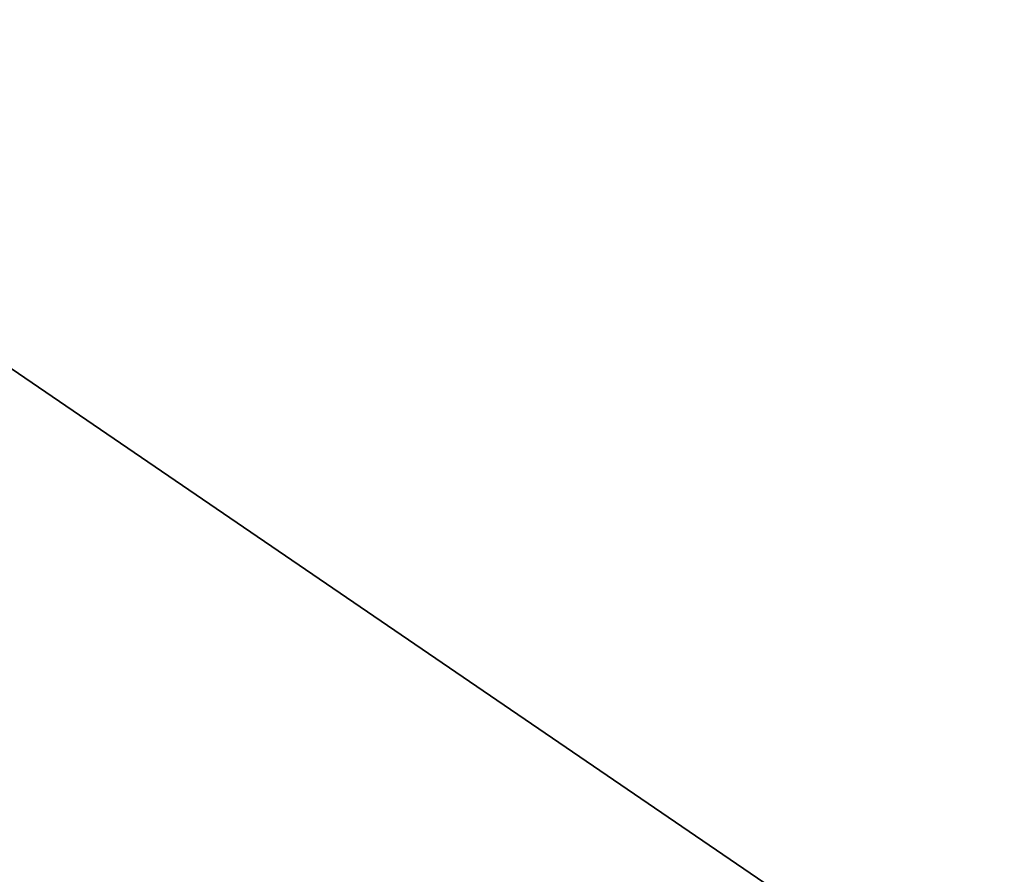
# Model space of a CAD drawing. Header units: centimetres. Extents: x -54 to 171, y -22 to 171.
# Tile 158 of 256: x -31.3406 to -31.289, y 83.4159 to 83.4607. Entities that reach past the tile are written whole.
import ezdxf

# ---------------------------------------------------------------- set-up
doc = ezdxf.new("R2010")
doc.units = ezdxf.units.CM
doc.header["$MEASUREMENT"] = 0
for name, color, linetype in [('Frida DC -V3 v33_Sketch16', 7, 'Continuous'), ('Frida DC -V3 v33_Sketch40', 7, 'Continuous'), ('Frida DC -V3 v33_Sketch43', 7, 'Continuous'), ('Frida DC -V3 v33_Sketch59', 7, 'Continuous')]:
    doc.layers.add(name, color=color, linetype=linetype)

msp = doc.modelspace()

# ---------------------------------------------------------------- linework, layer by layer
at = {"layer": 'Frida DC -V3 v33_Sketch16'}
for points, knots in [([(-31.503639, 83.459875, 2.9625), (-29.943871, 76.834242, 2.9625), (-28.383013, 70.205445, 2.9625), (-25.262114, 56.95402, 2.9625), (-23.700562, 50.324975, 2.9625), (-22.139479, 43.699169, 2.9625)], [-40.841609, -40.841609, -40.841609, -40.841609, -20.421668, -20.421668, 0, 0, 0, 0]), ([(-22.139478, 43.69917, 3.4625), (-23.696651, 50.322394, 3.4625), (-25.254214, 56.949023, 3.4625), (-28.366662, 70.194665, 3.4625), (-29.923125, 76.820391, 3.4625), (-31.478334, 83.442827, 3.4625)], [-40.819562, -40.819562, -40.819562, -40.819562, -20.407794, -20.407794, 0, 0, 0, 0])]:
    msp.add_open_spline(points, degree=3, knots=knots, dxfattribs=at)
at = {"layer": 'Frida DC -V3 v33_Sketch40'}
for p, q in [((29.022291, 42.229831, -191.499997), (-53.941424, 98.872647, -195.007994)), ((29.022291, 42.229831, -233.499997), (-49.570524, 95.88845, -230.176817))]:
    msp.add_line(p, q, dxfattribs=at)
at = {"layer": 'Frida DC -V3 v33_Sketch43'}
for p, q in [((-28.494867, 81.499213, -212.5), (-31.767746, 83.733745, -212.5)), ((-31.767746, 83.733745, -212.5), (-31.189636, 83.339045, -212.5)), ((-31.767746, 83.733745, -212.5), (-30.611525, 82.944344, -212.5))]:
    msp.add_line(p, q, dxfattribs=at)
at = {"layer": 'Frida DC -V3 v33_Sketch59'}
for p, q in [((-24.789128, 78.969149), (-33.047848, 84.607724)), ((-33.047848, 84.607724, 23.342948), (-24.789128, 78.969149, 23.342948))]:
    msp.add_line(p, q, dxfattribs=at)

doc.saveas('drawing.dxf')
